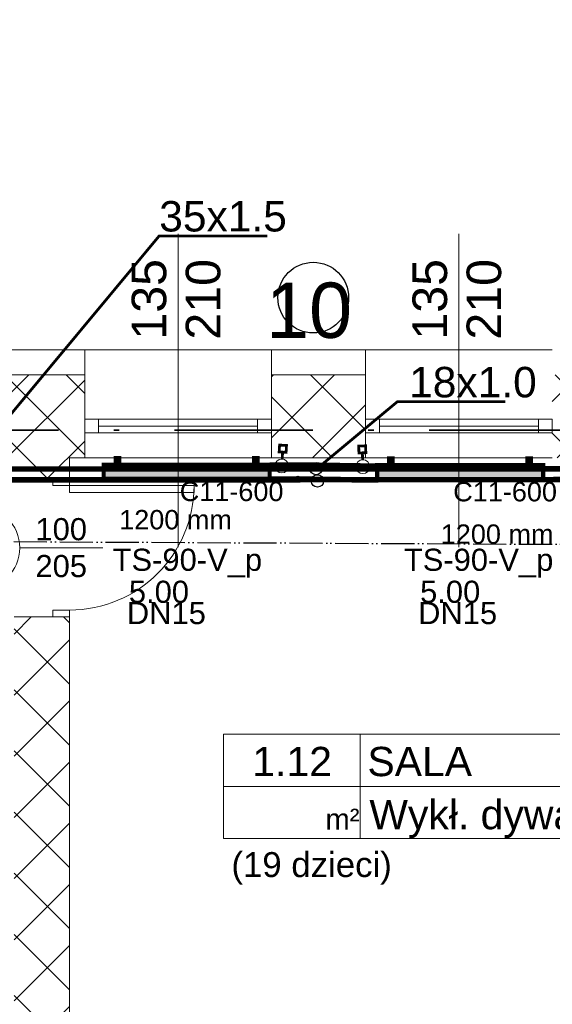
# Model space of a CAD drawing. Header units: millimetres. Extents: x 2215 to 12087, y 6991 to 11359.
# Tile 15 of 26: x 5143 to 5528, y 8439 to 9151. Entities that reach past the tile are written whole.
import ezdxf
from ezdxf.enums import TextEntityAlignment as Align
from ezdxf.lldxf.tags import DXFTag

# ---------------------------------------------------------------- set-up
doc = ezdxf.new("R2010")
doc.units = ezdxf.units.MM
doc.linetypes.add('ACAD_ISO05W100', pattern=[33, 24, -3, 0, -3, 0, -3])
doc.linetypes.add('Kropki i Kreski', pattern=[920, 500, -200, 20, -200])
for name, color, linetype in [('2D - Ogólne', 7, 'Continuous'), ('IS_Text_Armatury_Therm', 7, 'Continuous'), ('IS_Text_Odbiornikow_Therm', 7, 'Continuous'), ('Konstrukcja - Ściany zew', 7, 'Continuous'), ('Opisy - Teksty', 7, 'Continuous')]:
    doc.layers.add(name, color=color, linetype=linetype)
for name, color, linetype, lineweight in [('A_opisy', 81, 'Continuous', 13), ('A_stolarka', 20, 'Continuous', 15), ('A_widokowe', 160, 'Continuous', 18), ('A_ściany istniejące hatch', 82, 'Continuous', 9), ('kontury', 118, 'Continuous', 0)]:
    doc.layers.add(name, color=color, linetype=linetype, lineweight=lineweight)
doc.layers.add('A_zakres opracowania', color=7, linetype='Continuous', lineweight=70, true_color=0xe00038)
for name, color, linetype, true_color in [('IS_Armatura_Therm', 7, 'SOLID', 0x000000), ('IS_Grafika', 7, 'SOLID', 0x000000), ('IS_Grzejniki_Plan_rzut', 7, 'SOLID', 0x000000), ('IS_Opisy_działek_Therm', 7, 'SOLID', 0x000000), ('IS_Powrót', 5, 'DASH', 0x0000ff), ('IS_Zasilanie', 1, 'SOLID', 0xff0000)]:
    doc.layers.add(name, color=color, linetype=linetype, true_color=true_color)
doc.styles.get("Standard").update_dxf_attribs({"font": 'arial.ttf'})
doc.styles.add('STYL_AUTOMATYCZNY_1', font='arial.ttf')
tags = doc.linetypes.add('DASH', pattern=[15, 10, -5]).pattern_tags.tags
tags[6:7] = [DXFTag(74, 4), DXFTag(75, 0), DXFTag(340, '0'), DXFTag(46, 0.0), DXFTag(50, 0.0), DXFTag(44, 0.0), DXFTag(45, 0.0)]
tags[4:5] = [DXFTag(74, 4), DXFTag(75, 0), DXFTag(340, '0'), DXFTag(46, 0.0), DXFTag(50, 0.0), DXFTag(44, 0.0), DXFTag(45, 0.0)]
tags = doc.linetypes.add('SOLID', pattern=[10, 10, 0]).pattern_tags.tags
tags[6:7] = [DXFTag(74, 4), DXFTag(75, 0), DXFTag(340, '0'), DXFTag(46, 0.0), DXFTag(50, 0.0), DXFTag(44, 0.0), DXFTag(45, 0.0)]
tags[4:5] = [DXFTag(74, 4), DXFTag(75, 0), DXFTag(340, '0'), DXFTag(46, 0.0), DXFTag(50, 0.0), DXFTag(44, 0.0), DXFTag(45, 0.0)]

# ---------------------------------------------------------------- blocks, each defined once
blk = doc.blocks.new('*U121')
blk.add_line((63.81, 50), (63.81, 0))
for points in [[(185.97, 25), (-1.61, 25), (-1.61, 50), (185.97, 50)], [(63.81, 0), (-1.61, 0), (-1.61, 50), (63.81, 50)], [(-1.61, 0), (185.97, 0), (185.97, 25), (-1.61, 25)]]:
    blk.add_lwpolyline(points, close=True)
at = {"insert": (47.18, 14.33), "char_height": 10, "attachment_point": 1}
blk.add_mtext_dynamic_manual_height_columns('m²', width=64.8418, gutter_width=75, heights=[0], dxfattribs=at)
blk.add_attdef('NR', text='', height=14).set_placement((31.28, 36.87), align=Align.MIDDLE_CENTER)
for tag, p in [('NAZWA_POM.', (67.28, 36.87)), ('WYKOŃCZENIE', (68.18, 11.5))]:
    blk.add_attdef(tag, text='', height=14).set_placement(p, align=Align.MIDDLE_LEFT)
blk.add_attdef('POW', text='', height=14).set_placement((41.48, 11.5), align=Align.MIDDLE_RIGHT)

msp = doc.modelspace()

# ---------------------------------------------------------------- hatches: boundary and pattern name
at = {"layer": 'A_ściany istniejące hatch', "lineweight": 13, "true_color": 0x000000}
h = msp.add_hatch(dxfattribs=at)
h.set_pattern_fill('NET', color=18, scale=250, angle=45)
h.set_pattern_definition([(45, (37623.193, 4864.106), (-22.097087, 22.097087), []), (135, (37623.193, 4864.106), (-22.097087, -22.097087), [])])
h.paths.add_polyline_path([(5636.562, 10020.43), (5678.562, 10020.43), (5678.562, 9758.43), (5888.562, 9758.43), (5888.562, 9716.43), (5636.562, 9716.43)], flags=16)
h.paths.add_polyline_path([(6230.563, 9744.43), (6230.563, 9684.43), (6110.562, 9684.43), (6110.562, 9524.43), (6050.562, 9524.43), (6050.562, 9716.43), (6008.562, 9716.43), (6008.562, 9758.43), (6012.562, 9758.43), (6012.562, 10417.43), (5678.562, 10417.43), (5678.562, 10371.43), (5636.562, 10371.43), (5636.562, 10461.43), (6094.562, 10461.43), (6094.562, 10417.43), (6056.562, 10417.43), (6056.562, 9744.43)], flags=17)
h.paths.add_polyline_path([(6834.562, 9744.43), (6976.562, 9744.43), (6976.562, 9806.43), (7020.562, 9806.43), (7020.562, 9521.43), (6960.562, 9521.43), (6960.562, 9684.43), (6834.562, 9684.43)], flags=17)
h.paths.add_polyline_path([(6877.562, 8864.43), (6960.562, 8864.43), (6960.562, 8979.43), (7020.562, 8979.43), (7020.562, 8806.43), (6960.562, 8806.43), (6960.562, 8839.43), (6877.562, 8839.43)], flags=17)
h.paths.add_polyline_path([(6520.562, 9434.43), (6550.562, 9434.43), (6550.562, 9404.43), (6520.562, 9404.43)], flags=17)
h.paths.add_polyline_path([(6520.562, 9140.43), (6550.562, 9140.43), (6550.562, 9170.43), (6520.562, 9170.43)], flags=17)
h.paths.add_polyline_path([(6032.562, 7594.43), (6092.562, 7594.43), (6092.562, 7434.43), (6330.562, 7434.43), (6330.562, 7614.43), (6390.562, 7614.43), (6390.562, 7434.43), (6960.562, 7434.43), (6960.562, 7584.43), (7020.562, 7584.43), (7020.562, 7374.43), (6032.562, 7374.43)])
h.paths.add_polyline_path([(3550.562, 10744.43), (3763.562, 10744.43), (3763.562, 10838.464), (3788.562, 10838.464), (3788.562, 10719.43), (3550.562, 10719.43)], flags=17)
h.paths.add_polyline_path([(4183.562, 10718.775), (4218.562, 10718.775), (4218.562, 10838.464), (4183.562, 10838.464)], flags=17)
h.paths.add_polyline_path([(4473.562, 8894.43), (4543.562, 8894.43), (4543.562, 8834.43), (4473.562, 8834.43)], flags=17)
h.paths.add_polyline_path([(4883.562, 8894.43), (4953.562, 8894.43), (4953.562, 8834.43), (4883.562, 8834.43)], flags=17)
h.paths.add_polyline_path([(5324.562, 8894.43), (5392.562, 8894.43), (5392.562, 8834.43), (5324.562, 8834.43)], flags=17)
h.paths.add_polyline_path([(5527.562, 8894.43), (5608.562, 8894.43), (5608.562, 8834.43), (5527.562, 8834.43)], flags=17)
h.paths.add_polyline_path([(6110.562, 9394.43), (6050.562, 9394.43), (6050.562, 9318.43), (6110.562, 9318.43)], flags=17)
h.paths.add_polyline_path([(5678.562, 10241.43), (5636.562, 10241.43), (5636.562, 10150.43), (5678.562, 10150.43)], flags=16)
h.paths.add_polyline_path([(6224.562, 10461.43), (6358.562, 10461.43), (6358.562, 10417.43), (6224.562, 10417.43)], flags=17)
h.paths.add_polyline_path([(6976.562, 10141.43), (7020.562, 10141.43), (7020.562, 10216.43), (6976.562, 10216.43)], flags=17)
h.paths.add_polyline_path([(6976.562, 9936.43), (7020.562, 9936.43), (7020.562, 10011.43), (6976.562, 10011.43)], flags=17)
h.paths.add_polyline_path([(6960.562, 9315.43), (7020.562, 9315.43), (7020.562, 9391.43), (6960.562, 9391.43)], flags=17)
h.paths.add_polyline_path([(6960.562, 9109.43), (7020.562, 9109.43), (7020.562, 9185.43), (6960.562, 9185.43)], flags=17)
h.paths.add_polyline_path([(6960.562, 8601.43), (7020.562, 8601.43), (7020.562, 8676.43), (6960.562, 8676.43)], flags=17)
h.paths.add_polyline_path([(6960.562, 8396.43), (7020.562, 8396.43), (7020.562, 8471.43), (6960.562, 8471.43)], flags=17)
h.paths.add_polyline_path([(6960.562, 7924.43), (7020.562, 7924.43), (7020.562, 7994.43), (6960.562, 7994.43)], flags=17)
h.paths.add_polyline_path([(7020.562, 7719.43), (6960.562, 7719.43), (6960.562, 7789.43), (7020.562, 7789.43)], flags=17)
h.paths.add_polyline_path([(5735.562, 7834.43), (5805.562, 7834.43), (5805.562, 7774.43), (5735.562, 7774.43)], flags=17)
h.paths.add_polyline_path([(5530.562, 7774.43), (5600.562, 7774.43), (5600.562, 7834.43), (5530.562, 7834.43)], flags=17)
h.paths.add_polyline_path([(5325.562, 7834.43), (5395.562, 7834.43), (5395.562, 7774.43), (5325.562, 7774.43)], flags=17)
h.paths.add_polyline_path([(5068.562, 7774.43), (5190.562, 7774.43), (5190.562, 7834.43), (5068.562, 7834.43)], flags=17)
h.paths.add_polyline_path([(4863.562, 7834.43), (4933.562, 7834.43), (4933.562, 7774.43), (4863.562, 7774.43)], flags=17)
h.paths.add_polyline_path([(4658.562, 7774.43), (4728.562, 7774.43), (4728.562, 7834.43), (4658.562, 7834.43)], flags=17)
h.paths.add_polyline_path([(4453.562, 7834.43), (4523.562, 7834.43), (4523.562, 7774.43), (4453.562, 7774.43)], flags=17)
h.paths.add_polyline_path([(6342.562, 7834.43), (6256.062, 7834.43), (6256.077, 7774.43), (6330.562, 7774.43), (6330.562, 7724.43), (6390.562, 7724.43), (6390.562, 7967.93), (6342.562, 7967.93)], flags=17)
h.paths.add_polyline_path([(6146.062, 7834.43), (6146.077, 7774.43), (6092.562, 7774.43), (6092.562, 7734.43), (6032.562, 7734.43), (6032.562, 7774.43), (5940.562, 7774.43), (5940.562, 7834.43)], flags=17)
h.paths.add_polyline_path([(4158.562, 7728.43), (4218.562, 7728.43), (4218.562, 7774.43), (4318.562, 7774.43), (4318.562, 7834.43), (4158.562, 7834.43)], flags=17)
h.paths.add_polyline_path([(5948.562, 8894.43), (6050.562, 8894.43), (6050.562, 9188.43), (6110.562, 9188.43), (6110.562, 8864.43), (6127.562, 8864.43), (6127.562, 8839.43), (6110.562, 8839.43), (6110.562, 8484.43), (6137.562, 8484.43), (6137.562, 8404.43), (6110.562, 8404.43), (6110.562, 8184.43), (5935.062, 8184.43), (5935.062, 8232.43), (6070.562, 8232.43), (6070.562, 8834.43), (5948.562, 8834.43)], flags=17)
h.paths.add_polyline_path([(5743.562, 8894.43), (5813.562, 8894.43), (5813.562, 8834.43), (5780.562, 8834.43), (5780.562, 8668.43), (5748.562, 8668.43), (5748.562, 8834.43), (5743.562, 8834.43)], flags=17)
h.paths.add_polyline_path([(5501.562, 8232.43), (5748.562, 8232.43), (5748.562, 8382.43), (5780.562, 8382.43), (5780.562, 8232.43), (5825.062, 8232.43), (5825.062, 8184.43), (5501.562, 8184.43)], flags=17)
h.paths.add_polyline_path([(4512.562, 8232.43), (4512.562, 8184.43), (4752.562, 8184.43), (4752.562, 8232.43), (4748.562, 8232.43), (4748.562, 8324.43), (4720.562, 8324.43), (4720.562, 8232.43)], flags=17)
h.paths.add_polyline_path([(4158.562, 8925.43), (4218.562, 8925.43), (4218.562, 8894.43), (4338.562, 8894.43), (4338.562, 8834.43), (4198.562, 8834.43), (4198.562, 8232.43), (4402.562, 8232.43), (4402.562, 8184.43), (4158.562, 8184.43)], flags=17)
h.paths.add_polyline_path([(4218.562, 9221.845), (4158.562, 9221.845), (4158.562, 9065.43), (4218.562, 9065.43)], flags=17)
h.paths.add_polyline_path([(4218.562, 9436.403), (4158.562, 9436.403), (4158.562, 9356.845), (4218.562, 9356.845)], flags=17)
h.paths.add_polyline_path([(4218.562, 9651.43), (4158.562, 9651.43), (4158.562, 9571.403), (4218.562, 9571.403)], flags=17)
h.paths.add_polyline_path([(4218.562, 9971.43), (4158.562, 9971.43), (4158.562, 9786.43), (4218.562, 9786.43)], flags=17)
h.paths.add_polyline_path([(4218.562, 10176.43), (4158.562, 10176.43), (4158.562, 10106.43), (4218.562, 10106.43)], flags=17)
h.paths.add_polyline_path([(4218.562, 10391.43), (4158.562, 10391.43), (4158.562, 10311.43), (4218.562, 10311.43)], flags=17)
h.paths.add_polyline_path([(3168.562, 10116.546), (3108.562, 10116.546), (3108.562, 10186.526), (3168.562, 10186.526), (3168.562, 10188.43), (3628.562, 10188.43), (3628.562, 10178.43), (3597.462, 10178.43), (3597.462, 10102.43), (3582.462, 10102.43), (3582.462, 10178.43), (3326.562, 10178.43), (3326.562, 10163.426), (3319.562, 10163.426), (3319.562, 10178.43), (3168.562, 10178.43)])
h.paths.add_polyline_path([(3168.562, 10061.43), (3168.562, 10068.43), (3319.562, 10068.43), (3319.562, 10073.426), (3326.562, 10073.426), (3326.562, 10050.948), (3319.562, 10050.948), (3319.562, 10061.43)], flags=17)
h.paths.add_polyline_path([(3108.562, 9981.546), (3168.562, 9981.546), (3168.562, 9951.43), (3319.562, 9951.43), (3319.562, 9960.948), (3326.562, 9960.948), (3326.562, 9951.43), (3582.462, 9951.43), (3582.462, 10007.43), (3597.462, 10007.43), (3597.462, 9951.43), (3625.562, 9951.43), (3625.562, 9936.43), (3168.562, 9936.43), (3168.562, 9911.066), (3108.562, 9911.066)])
h.paths.add_polyline_path([(3108.562, 9781.066), (3168.562, 9781.066), (3168.562, 9736.43), (3760.562, 9736.43), (3760.562, 9753.695), (3808.562, 9753.695), (3808.562, 9424.429), (3760.562, 9424.429), (3760.562, 9696.43), (3168.562, 9696.43), (3168.562, 9618.558), (3108.562, 9618.558)])
h.paths.add_polyline_path([(3108.562, 9278.578), (3168.562, 9278.578), (3168.562, 9256.43), (3760.562, 9256.43), (3760.562, 9314.429), (3808.562, 9314.429), (3808.562, 8917.429), (3760.562, 8917.429), (3760.562, 9231.43), (3168.562, 9231.43), (3168.562, 9208.362), (3108.562, 9208.362)])
h.paths.add_polyline_path([(3108.562, 8864.231), (3168.562, 8864.231), (3168.562, 8794.43), (3760.562, 8794.43), (3760.562, 8807.429), (3808.562, 8807.429), (3808.562, 8748.79), (3760.562, 8748.79), (3760.562, 8751.43), (3168.562, 8751.43), (3168.562, 8699.231), (3108.562, 8699.231)])
h.paths.add_polyline_path([(3108.562, 8564.231), (3168.562, 8564.231), (3168.562, 8509.649), (3227.562, 8509.649), (3227.562, 8651.347), (3236.925, 8651.347), (3236.925, 8645.347), (3233.562, 8645.347), (3233.562, 8509.649), (3330.562, 8509.649), (3330.562, 8645.347), (3325.925, 8645.347), (3325.925, 8651.347), (3341.107, 8651.347), (3341.107, 8645.347), (3336.562, 8645.347), (3336.562, 8509.649), (3433.562, 8509.649), (3433.562, 8645.347), (3430.107, 8645.347), (3430.107, 8651.347), (3439.562, 8651.347), (3439.562, 8616.347), (3443.733, 8616.347), (3443.733, 8610.347), (3439.562, 8610.347), (3439.562, 8509.649), (3607.562, 8509.649), (3607.562, 8610.347), (3532.733, 8610.347), (3532.733, 8616.347), (3613.562, 8616.347), (3613.562, 8509.649), (3760.562, 8509.649), (3760.562, 8638.79), (3808.562, 8638.79), (3808.562, 8491.936), (3760.562, 8491.936), (3760.562, 8494.649), (3613.562, 8494.649), (3613.562, 8452.349), (3607.562, 8452.349), (3607.562, 8494.649), (3168.562, 8494.649), (3108.562, 8494.649)])
h.paths.add_polyline_path([(3108.562, 9413.578), (3168.562, 9413.578), (3168.562, 9483.558), (3108.562, 9483.558)])
h.paths.add_polyline_path([(3108.562, 8999.231), (3168.562, 8999.231), (3168.562, 9073.362), (3108.562, 9073.362)], flags=17)
h.paths.add_polyline_path([(3108.562, 8289.669), (3168.562, 8289.669), (3168.562, 8359.649), (3108.562, 8359.649)], flags=17)
h.paths.add_polyline_path([(3108.562, 8084.689), (3108.562, 8154.669), (3168.562, 8154.669), (3168.562, 8144.669), (3215.562, 8144.669), (3215.562, 8315.649), (3226.772, 8315.649), (3226.772, 8309.649), (3221.562, 8309.649), (3221.562, 8144.669), (3320.562, 8144.669), (3320.562, 8309.649), (3315.772, 8309.649), (3315.772, 8315.649), (3331.074, 8315.649), (3331.074, 8309.649), (3326.562, 8309.649), (3326.562, 8144.669), (3423.562, 8144.669), (3423.562, 8309.649), (3420.074, 8309.649), (3420.074, 8315.649), (3434.107, 8315.649), (3434.107, 8309.649), (3429.562, 8309.649), (3429.562, 8144.669), (3526.562, 8144.669), (3526.562, 8309.649), (3523.107, 8309.649), (3523.107, 8315.649), (3526.562, 8315.649), (3526.562, 8359.649), (3607.562, 8359.649), (3607.562, 8363.349), (3613.562, 8363.349), (3613.562, 8349.322), (3607.562, 8349.322), (3607.562, 8353.649), (3532.562, 8353.649), (3532.562, 8144.669), (3607.562, 8144.669), (3607.562, 8260.322), (3613.562, 8260.322), (3613.562, 8144.669), (3760.562, 8144.669), (3760.562, 8381.936), (3808.562, 8381.936), (3808.562, 7948.13), (3760.562, 7948.13), (3760.562, 8129.669), (3613.562, 8129.669), (3613.562, 8032.16), (3607.562, 8032.16), (3607.562, 8129.669), (3532.562, 8129.669), (3532.562, 7936.83), (3607.562, 7936.83), (3607.562, 7943.16), (3613.562, 7943.16), (3613.562, 7927.13), (3607.562, 7927.13), (3607.562, 7930.83), (3526.562, 7930.83), (3526.562, 8004.43), (3523.107, 8004.43), (3523.107, 8010.43), (3526.562, 8010.43), (3526.562, 8129.669), (3429.562, 8129.669), (3429.562, 8010.43), (3434.107, 8010.43), (3434.107, 8004.43), (3420.074, 8004.43), (3420.074, 8010.43), (3423.562, 8010.43), (3423.562, 8129.669), (3326.562, 8129.669), (3326.562, 8010.43), (3331.074, 8010.43), (3331.074, 8004.43), (3315.772, 8004.43), (3315.772, 8010.43), (3320.562, 8010.43), (3320.562, 8129.669), (3221.562, 8129.669), (3221.562, 8010.43), (3226.772, 8010.43), (3226.772, 8004.43), (3215.562, 8004.43), (3215.562, 8129.669), (3168.562, 8129.669), (3168.562, 8084.689)])
h.paths.add_polyline_path([(3228.562, 7693.43), (3168.562, 7693.43), (3168.562, 7774.43), (3108.562, 7774.43), (3108.562, 7949.689), (3168.562, 7949.689), (3168.562, 7834.43), (3607.562, 7834.43), (3607.562, 7838.13), (3613.562, 7838.13), (3613.562, 7834.43), (3760.562, 7834.43), (3760.562, 7838.13), (3808.562, 7838.13), (3808.562, 7783.43), (3783.562, 7783.43), (3783.562, 7794.43), (3613.562, 7794.43), (3613.562, 7789.689), (3607.562, 7789.689), (3607.562, 7794.43), (3423.562, 7794.43), (3423.562, 7754.176), (3398.562, 7754.176), (3398.562, 7794.43), (3228.562, 7794.43)])
h.paths.add_polyline_path([(3228.562, 7444.43), (3228.562, 7483.43), (3168.562, 7483.43), (3168.562, 7384.43), (4218.562, 7384.43), (4218.562, 7588.43), (4158.562, 7588.43), (4158.562, 7444.43)])
edge = h.paths.add_edge_path()
edge.add_line((6488.562, 10461.43), (6488.562, 10417.43))
edge.add_line((6488.562, 10417.43), (6526.562, 10417.43))
edge.add_line((6526.562, 10417.43), (6526.562, 10267.43))
edge.add_line((6526.562, 10267.43), (6553.562, 10267.43))
edge.add_line((6553.562, 10267.43), (6553.562, 10417.43))
edge.add_line((6553.562, 10417.43), (6976.562, 10417.43))
edge.add_line((6976.562, 10417.43), (6976.562, 10346.43))
edge.add_line((6976.562, 10346.43), (7020.562, 10346.43))
edge.add_line((7020.562, 10346.43), (7020.562, 10461.43))
edge.add_line((7020.562, 10461.43), (6488.562, 10461.43))
edge.add_line((3153.562, 10838.464), (3188.562, 10838.464))
edge.add_line((3188.562, 10838.464), (3188.562, 10744.43))
edge.add_line((3188.562, 10744.43), (3370.562, 10744.43))
edge.add_line((3370.562, 10744.43), (3370.562, 10719.43))
edge.add_line((3370.562, 10719.43), (3153.562, 10719.43))
edge.add_line((3153.562, 10719.43), (3153.562, 10838.464))
edge.add_line((4748.562, 8434.43), (4720.562, 8434.43))
edge.add_line((4720.562, 8434.43), (4720.562, 8719.43))
edge.add_line((4720.562, 8719.43), (4748.562, 8719.43))
edge.add_line((4748.562, 8719.43), (4748.562, 8639.449))
edge.add_line((4748.562, 8639.449), (4748.562, 8547.821))
edge.add_line((4748.562, 8547.821), (4748.562, 8444.43))
edge.add_line((4748.562, 8444.43), (4748.562, 8434.43))
edge.add_line((4058.562, 10716.43), (4218.562, 10716.43))
edge.add_line((4218.562, 10716.43), (4218.562, 10526.43))
edge.add_line((4218.562, 10526.43), (4158.562, 10526.43))
edge.add_line((4158.562, 10526.43), (4158.562, 10656.43))
edge.add_line((4158.562, 10656.43), (4058.562, 10656.43))
edge.add_line((4058.562, 10656.43), (4058.562, 10716.43))
edge.add_line((3550.562, 10716.43), (3908.562, 10716.43))
edge.add_line((3908.562, 10716.43), (3908.562, 10656.43))
edge.add_line((3908.562, 10656.43), (3808.562, 10656.43))
edge.add_line((3808.562, 10656.43), (3808.562, 9863.695))
edge.add_line((3808.562, 9863.695), (3760.562, 9863.695))
edge.add_line((3760.562, 9863.695), (3760.562, 9936.43))
edge.add_line((3760.562, 9936.43), (3720.562, 9936.43))
edge.add_line((3720.562, 9936.43), (3720.562, 9951.43))
edge.add_line((3720.562, 9951.43), (3760.562, 9951.43))
edge.add_line((3760.562, 9951.43), (3760.562, 10656.43))
edge.add_line((3760.562, 10656.43), (3550.562, 10656.43))
edge.add_line((3550.562, 10656.43), (3550.562, 10716.43))
edge.add_line((3398.562, 7654.176), (3423.562, 7654.176))
edge.add_line((3423.562, 7654.176), (3423.562, 7619.43))
edge.add_line((3423.562, 7619.43), (3783.562, 7619.43))
edge.add_line((3783.562, 7619.43), (3783.562, 7685.462))
edge.add_line((3783.562, 7685.462), (3808.562, 7685.462))
edge.add_line((3808.562, 7685.462), (3808.562, 7614.43))
edge.add_line((3808.562, 7614.43), (3478.562, 7614.43))
edge.add_line((3478.562, 7614.43), (3478.562, 7594.43))
edge.add_line((3478.562, 7594.43), (3398.562, 7594.43))
edge.add_line((3398.562, 7594.43), (3398.562, 7654.176))
h.paths.add_polyline_path([(5178.562, 8719.43), (5138.562, 8719.43), (5138.562, 8232.43), (4862.562, 8232.43), (4862.562, 8184.43), (5391.562, 8184.43), (5391.562, 8232.43), (5178.562, 8232.43)], flags=17)
h.paths.add_polyline_path([(5138.562, 8819.43), (5178.562, 8819.43), (5178.562, 8834.43), (5189.562, 8834.43), (5189.562, 8894.43), (5088.562, 8894.43), (5088.562, 8834.43), (5138.562, 8834.43)], flags=17)
h.paths.add_polyline_path([(6659.562, 9684.43), (6405.563, 9684.43), (6405.563, 9744.43), (6526.562, 9744.43), (6526.562, 9817.43), (6553.562, 9817.43), (6553.562, 9744.43), (6659.562, 9744.43)], flags=17)
h.paths.add_polyline_path([(6448.058, 8441.43), (6458.058, 8441.43), (6458.058, 8456.43), (6448.058, 8456.43)], flags=17)
h.paths.add_polyline_path([(6538.058, 8613.43), (6553.058, 8613.43), (6553.058, 8839.43), (6593.562, 8839.43), (6593.562, 8864.43), (6237.562, 8864.43), (6237.562, 8839.43), (6298.562, 8839.43), (6298.562, 8613.43), (6316.562, 8613.43), (6316.562, 8623.43), (6308.562, 8623.43), (6308.562, 8839.43), (6448.058, 8839.43), (6448.058, 8623.43), (6401.562, 8623.43), (6401.562, 8613.43), (6463.058, 8613.43), (6463.058, 8623.43), (6458.058, 8623.43), (6458.058, 8839.43), (6543.058, 8839.43), (6543.058, 8623.43), (6538.058, 8623.43)], flags=17)
h.paths.add_polyline_path([(6308.562, 8456.43), (6298.562, 8456.43), (6298.562, 8232.43), (6240.562, 8232.43), (6240.562, 8184.43), (6342.562, 8184.43), (6342.562, 8077.93), (6390.562, 8077.93), (6390.562, 8184.43), (6960.562, 8184.43), (6960.562, 8129.43), (7020.562, 8129.43), (7020.562, 8266.43), (6960.562, 8266.43), (6960.562, 8232.43), (6458.058, 8232.43), (6458.058, 8341.43), (6448.058, 8341.43), (6448.058, 8232.43), (6308.562, 8232.43)], flags=17)
h.paths.add_polyline_path([(3108.562, 10526.506), (3168.562, 10526.506), (3168.562, 10656.43), (3370.562, 10656.43), (3370.562, 10716.43), (3108.562, 10716.43)])
h.paths.add_polyline_path([(3168.562, 10391.506), (3108.562, 10391.506), (3108.562, 10321.526), (3168.562, 10321.526)])
at = {"layer": 'IS_Grzejniki_Plan_rzut', "ltscale": 10}
for points in [[(5323.219, 8829.339), (5203.219, 8829.339), (5203.219, 8819.339), (5323.219, 8819.339)], [(5520.92, 8829.129), (5400.92, 8829.129), (5400.92, 8819.129), (5520.92, 8819.129)]]:
    msp.add_hatch(color=8, dxfattribs=at).paths.add_polyline_path(points)
at = {"layer": 'IS_Powrót'}
h = msp.add_hatch(color=256, dxfattribs=at)
edge = h.paths.add_edge_path()
edge.add_arc((5343.668, 8819.089), 2.4, 90, 450)

# ---------------------------------------------------------------- linework, layer by layer
at = {"color": 1}
msp.add_circle((5356.744, 8826.666), 4.459, dxfattribs=at)
at = {"color": 5}
msp.add_circle((5357.723, 8817.715), 4.459, dxfattribs=at)
at = {"layer": '2D - Ogólne', "color": 18, "linetype": 'Continuous', "lineweight": 13, "true_color": 0x000000}
for p, q in [((5257.062, 8996.342), (5257.062, 8769.851)), ((5460.062, 8996.342), (5460.062, 8769.851)), ((5088.562, 8894.43), (5189.562, 8894.43)), ((5324.562, 8894.43), (5392.562, 8894.43))]:
    msp.add_line(p, q, dxfattribs=at)
at = {"layer": 'A_stolarka', "color": 18, "lineweight": 13, "true_color": 0x000000}
for p, q in [((5199.562, 8862.43), (5314.562, 8862.43)), ((5402.562, 8862.43), (5517.562, 8862.43)), ((5199.562, 8857.43), (5314.562, 8857.43)), ((5402.562, 8857.43), (5517.562, 8857.43)), ((5199.562, 8852.43), (5314.562, 8852.43)), ((5402.562, 8852.43), (5517.562, 8852.43)), ((5142.562, 8769.43), (5202.562, 8769.43))]:
    msp.add_line(p, q, dxfattribs=at)
for points in [[(5189.562, 8862.43), (5199.562, 8862.43), (5199.562, 8852.43), (5189.562, 8852.43)], [(5314.562, 8862.43), (5324.562, 8862.43), (5324.562, 8852.43), (5314.562, 8852.43)], [(5392.562, 8862.43), (5402.562, 8862.43), (5402.562, 8852.43), (5392.562, 8852.43)], [(5517.562, 8862.43), (5527.562, 8862.43), (5527.562, 8852.43), (5517.562, 8852.43)], [(5178.562, 8819.43), (5166.562, 8819.43), (5166.562, 8814.43), (5178.562, 8814.43)], [(5178.562, 8814.43), (5268.562, 8814.43), (5268.562, 8809.43), (5178.562, 8809.43)], [(5178.562, 8724.43), (5166.562, 8724.43), (5166.562, 8719.43), (5178.562, 8719.43)]]:
    msp.add_lwpolyline(points, close=True, dxfattribs=at)
msp.add_circle((5112.432, 8769.43), 30.13, dxfattribs=at)
msp.add_arc((5178.562, 8814.43), 90, 270, 0, dxfattribs=at)
at = {"layer": 'A_widokowe', "color": 18, "lineweight": 13, "true_color": 0x000000}
for p, q in [((5189.562, 8912.43), (5324.562, 8912.43)), ((5392.562, 8912.43), (5527.562, 8912.43)), ((5189.562, 8834.43), (5324.562, 8834.43)), ((5392.562, 8834.43), (5527.562, 8834.43))]:
    msp.add_line(p, q, dxfattribs=at)
at = {"layer": 'A_zakres opracowania', "linetype": 'Kropki i Kreski', "lineweight": 35, "ltscale": 0.2}
msp.add_lwpolyline([(6072.562, 7414.43), (6980.562, 7414.43), (6980.562, 10437.43), (5988.562, 10437.43), (5988.562, 9778.43), (5868.562, 9778.43), (5868.562, 9678.43), (6090.562, 9678.43), (6090.562, 9569.43), (5617.562, 9569.43), (5617.562, 9349.43), (6090.562, 9349.43), (6090.562, 8854.43), (4138.562, 8854.43), (4138.562, 7814.43), (5219.562, 7814.43), (5219.562, 7596.43), (5724.562, 7596.43), (5724.562, 7336.43), (6072.562, 7336.43)], close=True, dxfattribs=at)
at = {"layer": 'IS_Armatura_Therm', "color": 1, "ltscale": 10, "true_color": 0xff0000, "const_width": 2}
for points in [[(5335.102, 8838.376), (5335.411, 8843.367), (5330.42, 8843.676), (5330.112, 8838.685), (5335.102, 8838.376)], [(5392.766, 8838.109), (5392.613, 8843.107), (5387.616, 8842.955), (5387.768, 8837.957), (5392.766, 8838.109)], [(5332.298, 8833.54), (5332.607, 8838.531)], [(5390.419, 8833.036), (5390.267, 8838.033)]]:
    msp.add_lwpolyline(points, dxfattribs=at)
at = {"layer": 'IS_Armatura_Therm', "color": 1, "lineweight": 20, "ltscale": 10, "true_color": 0xff0000}
for centre in [(5331.989, 8828.55), (5390.572, 8828.038)]:
    msp.add_ellipse(centre, major_axis=(5, 0), ratio=1, dxfattribs=at)
at = {"layer": 'IS_Grzejniki_Plan_rzut', "ltscale": 10, "const_width": 3}
for points in [[(5211.969, 8829.339), (5211.969, 8834.339), (5214.469, 8834.339), (5214.469, 8829.339)], [(5314.469, 8829.339), (5314.469, 8834.339), (5311.969, 8834.339), (5311.969, 8829.339)], [(5409.67, 8829.129), (5409.67, 8834.129), (5412.17, 8834.129), (5412.17, 8829.129)], [(5512.17, 8829.129), (5512.17, 8834.129), (5509.67, 8834.129), (5509.67, 8829.129)], [(5323.219, 8829.339), (5203.219, 8829.339), (5203.219, 8819.339), (5323.219, 8819.339), (5323.219, 8829.339)], [(5520.92, 8829.129), (5400.92, 8829.129), (5400.92, 8819.129), (5520.92, 8819.129), (5520.92, 8829.129)]]:
    msp.add_lwpolyline(points, dxfattribs=at)
at = {"layer": 'IS_Opisy_działek_Therm', "ltscale": 10, "const_width": 2}
for points in [[(5093.08, 8814.171), (5243.406, 8994.867), (5321.556, 8994.867)], [(5356.932, 8826.191), (5415.508, 8874.985), (5493.658, 8874.985)]]:
    msp.add_lwpolyline(points, dxfattribs=at)
at = {"layer": 'IS_Powrót', "color": 160, "ltscale": 10, "const_width": 4}
msp.add_lwpolyline([(4148.545, 8826.287), (6066.283, 8826.511)], dxfattribs=at)
at = {"layer": 'IS_Powrót', "ltscale": 10, "const_width": 4}
for points in [[(5323.269, 8819.089), (5343.668, 8819.089)], [(5343.668, 8819.089), (5401.77, 8818.379)]]:
    msp.add_lwpolyline(points, dxfattribs=at)
at = {"layer": 'IS_Zasilanie', "ltscale": 10, "const_width": 4}
for points in [[(5323.269, 8829.089), (5356.956, 8829.108)], [(5356.956, 8829.108), (5401.77, 8828.379)]]:
    msp.add_lwpolyline(points, dxfattribs=at)
at = {"layer": 'IS_Zasilanie', "color": 20, "ltscale": 10, "const_width": 4}
msp.add_lwpolyline([(4151.314, 8817.987), (6057.964, 8818.989)], dxfattribs=at)
at = {"layer": 'Konstrukcja - Ściany zew', "color": 18, "linetype": 'Continuous', "lineweight": 13, "true_color": 0x000000}
for p, q in [((5189.562, 8912.43), (5088.562, 8912.43)), ((5189.562, 8912.43), (5189.562, 8872.43)), ((5324.562, 8912.43), (5324.562, 8872.43)), ((5392.562, 8912.43), (5324.562, 8912.43)), ((5392.562, 8912.43), (5392.562, 8872.43)), ((5189.562, 8872.43), (5189.562, 8862.43)), ((5324.562, 8872.43), (5324.562, 8862.43)), ((5392.562, 8872.43), (5392.562, 8862.43)), ((5189.562, 8862.43), (5189.562, 8834.43)), ((5324.562, 8862.43), (5324.562, 8834.43)), ((5392.562, 8862.43), (5392.562, 8834.43)), ((5178.562, 8834.43), (5189.562, 8834.43)), ((5178.562, 8819.43), (5178.562, 8834.43)), ((5324.562, 8834.43), (5392.562, 8834.43)), ((5138.562, 8819.43), (5178.562, 8819.43)), ((5138.562, 8719.43), (5178.562, 8719.43)), ((5178.562, 8232.43), (5178.562, 8719.43))]:
    msp.add_line(p, q, dxfattribs=at)
at = {"layer": 'kontury', "linetype": 'ACAD_ISO05W100', "lineweight": 25}
msp.add_lwpolyline([(4142.276, 8778.76), (6096.078, 8769.165), (6094.369, 8692.316), (6126.848, 8690.609)], dxfattribs=at)
at = {"layer": 'Opisy - Teksty'}
msp.add_circle((5354.764, 8950.252), 25.54, dxfattribs=at)

# ---------------------------------------------------------------- block references
at = {"layer": 'A_opisy', "color": 18, "lineweight": 13, "true_color": 0x000000}
ref = msp.add_blockref('*U121', (5292.207, 8559.177), dxfattribs=dict(at, xscale=1.512, yscale=1.512, zscale=1.512))
ref.add_attrib('NR', '1.12', dxfattribs={"layer": '0', "height": 21.168}).set_placement((5339.496, 8614.93), align=Align.MIDDLE_CENTER)
ref.add_attrib('NAZWA_POM.', 'SALA', dxfattribs={"layer": '0', "height": 21.168}).set_placement((5393.933, 8614.93), align=Align.MIDDLE_LEFT)
ref.add_attrib('WYKOŃCZENIE', 'Wykł. dywan.', dxfattribs={"layer": '0', "height": 21.168}).set_placement((5395.293, 8576.561), align=Align.MIDDLE_LEFT)

# ---------------------------------------------------------------- texts
at = {"layer": 'A_opisy', "color": 18, "lineweight": 13, "true_color": 0x000000, "char_height": 18, "attachment_point": 1}
for s, width, heights, insert in [('\\pi87.43108;KORYTARZ', 309.30964, [64.094], (3854.689, 9088.742)), ('\\pi5.80213;(19 dzieci)', 125.16633, [34.119], (5289.775, 8549.43))]:
    msp.add_mtext_dynamic_manual_height_columns(s, width=width, gutter_width=12.5, heights=heights, dxfattribs=dict(at, insert=insert))
at = {"layer": 'A_stolarka', "color": 18, "lineweight": 13, "true_color": 0x000000, "insert": (5172.562, 8769.43), "char_height": 16, "attachment_point": 5}
msp.add_mtext('100\\P205{\\H1.17229x; }', dxfattribs=at)
at = {"layer": 'IS_Grafika', "insert": (5351.705, 8961.133), "char_height": 40, "attachment_point": 2}
msp.add_mtext('\\fArial|b0|i0;10', dxfattribs=at)
at = {"layer": 'IS_Opisy_działek_Therm', "ltscale": 10, "insert": (5243.406, 8997.747), "char_height": 22, "width": 58.4567, "attachment_point": 7}
msp.add_mtext(' 35x1.5', dxfattribs=at)
at = {"layer": 'IS_Opisy_działek_Therm', "ltscale": 10, "insert": (5415.508, 8877.865), "char_height": 22, "attachment_point": 7}
msp.add_mtext(' 18x1.0', dxfattribs=at)
at = {"layer": 'IS_Text_Armatury_Therm', "color": 18, "linetype": 'SOLID', "ltscale": 10, "true_color": 0x000000, "char_height": 16, "attachment_point": 7}
for s, insert in [('\\fArial|b0|i0;TS-90-V_p', (5209.704, 8747.935)), ('\\fArial|b0|i0;TS-90-V_p', (5420.243, 8747.935)), ('\\fArial|b0|i0;5.00', (5221.454, 8729.395)), ('\\fArial|b0|i0;5.00', (5431.993, 8729.395)), ('\\fArial|b0|i0;DN15  ', (5220.008, 8714.009)), ('\\fArial|b0|i0;DN15  ', (5430.547, 8714.009))]:
    msp.add_mtext(s, dxfattribs=dict(at, insert=insert))
at = {"layer": 'IS_Text_Odbiornikow_Therm', "color": 18, "linetype": 'SOLID', "ltscale": 10, "true_color": 0x000000, "char_height": 14}
for s, insert, attachment_point in [('\\fArial|b0|i0;C11-600', (5258.219, 8817.179), 1), ('\\fArial|b0|i0;C11-600', (5455.92, 8816.969), 1), ('\\fArial|b0|i0;1200 mm', (5295.962, 8796.741), 3), ('\\fArial|b0|i0;1200 mm', (5528.443, 8786.297), 3)]:
    msp.add_mtext(s, dxfattribs=dict(at, insert=insert, attachment_point=attachment_point))
at = {"layer": 'Opisy - Teksty', "color": 18, "linetype": 'Continuous', "lineweight": 13, "true_color": 0x000000, "char_height": 25, "attachment_point": 2, "rotation": 90, "line_spacing_factor": 0.938208, "style": 'STYL_AUTOMATYCZNY_1'}
for insert in [(5223.49, 8949.02), (5426.49, 8949.02)]:
    msp.add_mtext('\\A1;135\\P210', dxfattribs=dict(at, insert=insert))

doc.saveas('drawing.dxf')
